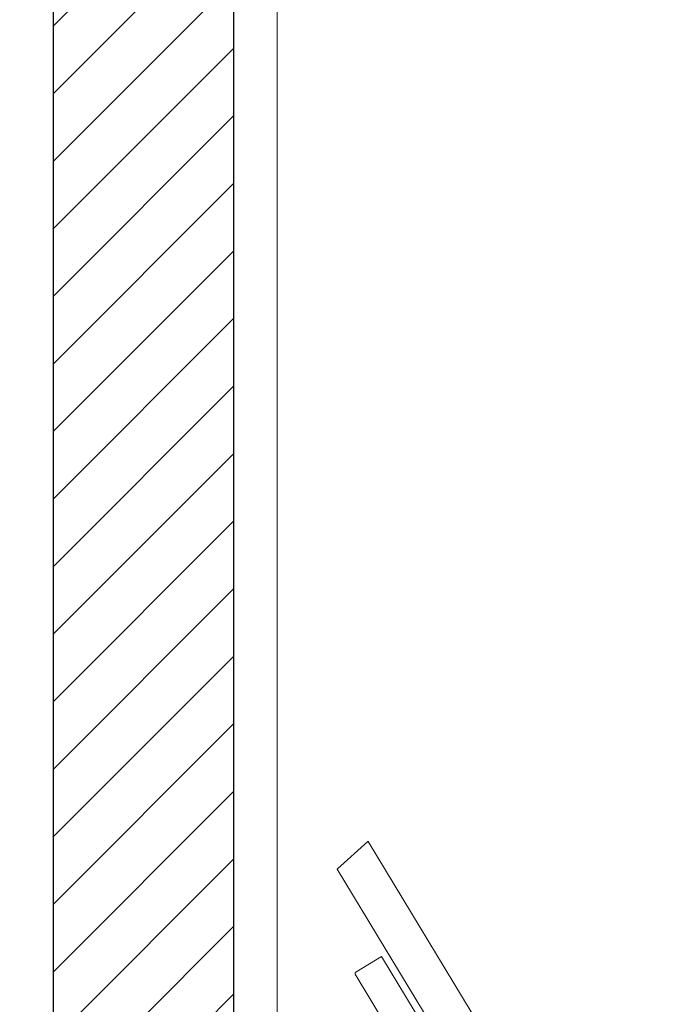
# Model space of a CAD drawing. Header units: millimetres. Extents: x 26866 to 1024070, y -428191 to 408885.
# Tile 140 of 248: x 193144 to 193566, y 389332 to 389986. Entities that reach past the tile are written whole.
import ezdxf

# ---------------------------------------------------------------- set-up
doc = ezdxf.new("R2010")
doc.units = ezdxf.units.MM
doc.header["$LTSCALE"] = 2
doc.layers.add('0_OPIS', color=7, linetype='Continuous', lineweight=13)
doc.layers.add('3DPLAN_A_TABELKA POMIESZCZEŃ', color=7, linetype='Continuous', lineweight=0)
doc.layers.add('3DPLAN_A_KRESKOWANIE 1', color=253, linetype='Continuous')
doc.layers.add('3DPLAN_A_OPIS', color=8, linetype='Continuous')
doc.layers.add('FURNITURE ZD 1 500', color=7, linetype='Continuous', lineweight=13, true_color=0x9fa8a5)
doc.styles.add('ARIAL', font='arial.ttf')

# ---------------------------------------------------------------- blocks, each defined once
blk = doc.blocks.new('kondygnacja -1')
at = {"layer": '3DPLAN_A_KRESKOWANIE 1'}
h = blk.add_hatch(dxfattribs=at)
h.set_pattern_fill('ANSI31', color=256, scale=7.5, style=0)
h.set_pattern_definition([(45, (23044.838, -26883.88), (-16.83798, 16.83798), [])])
h.paths.add_polyline_path([(31677.485, -24430.84), (30214.868, -24430.84), (30214.868, -24470.84), (30429.606, -24470.84), (30429.606, -24477.84), (30447.606, -24477.84), (30447.606, -24818.84), (30476.606, -24818.84), (30476.606, -24470.84), (31012.606, -24470.84), (31012.606, -24478.84), (31079.606, -24478.84), (31079.606, -24470.84), (31638.606, -24470.84), (31638.606, -25036.84), (31079.606, -25036.84), (31079.606, -25028.84), (31012.606, -25028.84), (31012.606, -25036.84), (30611.38, -25036.84), (30611.38, -25072.84), (31023.606, -25072.84), (31034.606, -25082.84), (31034.606, -25330.84), (31023.606, -25340.84), (30831.396, -25340.84, -0.038531), (30832.58, -25356.183), (30832.58, -25371.84), (31079.606, -25371.84), (31079.606, -25072.84), (31638.606, -25072.84), (31638.606, -25943.84), (30832.58, -25943.84), (30832.58, -26009.84), (31677.485, -26009.84)])
h.paths.add_polyline_path([(30682.606, -26009.84), (30832.58, -26009.84), (30832.58, -25943.84), (30760.606, -25943.84), (30760.606, -25454.668), (30735.606, -25464.584), (30735.606, -25943.84), (30682.606, -25943.84)])
h.paths.add_polyline_path([(30679.606, -25371.84), (30735.606, -25371.84), (30735.606, -25464.584), (30760.606, -25454.668), (30760.606, -25371.84), (30832.58, -25371.84), (30832.58, -25356.183, 0.038531), (30831.396, -25340.84), (30679.606, -25340.84)])
h.paths.add_polyline_path([(30355.83, -25371.84), (30425.606, -25371.84), (30425.606, -25379.84), (30463.606, -25379.84), (30463.606, -25424.739), (30471.606, -25424.739), (30471.606, -25395.84), (30533.606, -25395.84), (30533.606, -25371.84), (30576.606, -25371.84), (30576.606, -25341.84), (30472.606, -25341.84), (30472.606, -25326.84), (30427.606, -25326.84), (30427.606, -25341.84), (30355.83, -25341.84)])
h.paths.add_polyline_path([(30456.606, -25936.84), (30425.606, -25936.84), (30425.606, -25945.84), (30380.606, -25945.84), (30380.606, -26009.84), (30512.606, -26009.84), (30512.606, -25943.84), (30466.606, -25943.84), (30466.606, -25712.84), (30456.606, -25712.84)])
h.paths.add_polyline_path([(28888.606, -25941.84), (28888.606, -26009.84), (29013.606, -26009.84), (29013.606, -25941.84)])
h.paths.add_polyline_path([(28591.166, -26009.84), (28591.166, -25944.84), (28547.606, -25944.84), (28547.606, -26009.84)])
h.paths.add_polyline_path([(28624.606, -25870.534), (28654.797, -25870.534), (28654.797, -25924.534), (28624.606, -25924.534), (28624.606, -25944.84), (28591.166, -25944.84), (28591.166, -26009.84), (28713.606, -26009.84), (28713.606, -25941.84), (28672.606, -25941.84), (28672.606, -25932.84), (28657.606, -25932.84), (28657.606, -25716.84), (28624.606, -25716.84)])
h.paths.add_polyline_path([(28372.606, -25944.84), (28328.606, -25944.84), (28328.606, -25907.84), (28282.606, -25907.84), (28282.606, -25944.84), (28248.606, -25944.84), (28248.606, -26009.84), (28372.606, -26009.84)])
h.paths.add_polyline_path([(28092.606, -25563.84), (28054.606, -25563.84), (28054.606, -25383.84), (28067.602, -25383.84), (28067.606, -25375.84), (28340.606, -25375.84), (28340.606, -25341.84), (28070.606, -25341.84), (28070.606, -25332.84), (28030.606, -25332.84), (28030.606, -25395.598), (28048.707, -25395.598), (28048.707, -25449.598), (28030.606, -25449.598), (28030.606, -26009.84), (28073.606, -26009.84), (28073.606, -25944.84), (28054.606, -25944.84), (28054.606, -25668.84), (28092.606, -25668.84)])
h.paths.add_polyline_path([(27949.606, -25495.746), (27949.606, -25507.746), (27983.295, -25507.746), (27983.295, -25521.746), (27949.606, -25521.746), (27949.606, -25531.84), (27999.606, -25531.84), (27999.606, -25934.84), (27982.606, -25934.84), (27982.606, -25942.84), (27947.606, -25942.84), (27947.606, -26009.84), (28026.624, -26009.84), (28026.624, -25449.598), (27999.606, -25449.598), (27999.606, -25463.84), (27949.606, -25463.84), (27949.606, -25481.746), (27983.295, -25481.746), (27983.295, -25495.746)])
h.paths.add_polyline_path([(27982.606, -25361.84), (27952.606, -25361.84), (27952.606, -25332.84), (28026.624, -25332.84), (28026.624, -25395.598), (27999.606, -25395.598), (27999.606, -25377.84), (27982.606, -25377.84)])
h.paths.add_polyline_path([(26818.606, -25892.84), (26781.485, -25892.84), (26781.485, -26009.84), (26894.541, -26009.84), (26894.541, -25942.84), (26830.606, -25942.84), (26830.606, -25930.84), (26818.606, -25930.84)])
h.paths.add_polyline_path([(26894.541, -26009.84), (27115.936, -26009.84), (27115.936, -25942.84), (26894.541, -25942.84)])
h.paths.add_polyline_path([(27115.936, -25942.84), (27115.936, -26009.84), (27466.606, -26009.84), (27466.606, -25942.84), (27427.606, -25942.84), (27427.606, -25933.84), (27384.606, -25933.84), (27384.606, -25942.84)])
h.paths.add_polyline_path([(27641.606, -25942.84), (27641.606, -26009.84), (27802.606, -26009.84), (27802.606, -25942.84)])
h.paths.add_polyline_path([(30621.105, -25040.467), (30688.374, -25040.467), (30688.374, -25072.867), (30621.105, -25072.867)], flags=24)
at = {"layer": '3DPLAN_A_OPIS', "lineweight": 0, "transparency": 33554687}
h = blk.add_hatch(dxfattribs=at)
h.set_pattern_fill('ANSI31', color=1)
h.set_pattern_definition([(45, (5728.076, 0), (-2.24506403, 2.24506403), [])])
h.paths.add_polyline_path([(28313.606, -25375.84), (28313.606, -25431.84), (28328.606, -25431.84), (28328.606, -25375.84), (28313.606, -25375.84)], is_closed=False)
h.paths.add_polyline_path([(28109.758, -25578.84), (28316.606, -25578.84), (28316.606, -25632.175), (28328.606, -25632.175), (28328.606, -25532.84), (28313.606, -25532.84), (28313.606, -25563.84), (28092.606, -25563.84), (28092.606, -25578.84), (28109.758, -25578.84)], is_closed=False)
h.paths.add_polyline_path([(28328.606, -25907.84), (28328.606, -25753.175), (28420.63, -25753.175), (28420.63, -25741.175), (28328.606, -25741.175), (28328.606, -25735.175), (28316.606, -25735.175), (28316.606, -25907.84)])
h.paths.add_polyline_path([(28463.606, -25599.797), (28463.606, -25611.797), (28624.606, -25611.797), (28624.606, -25599.797)])
h.paths.add_polyline_path([(28463.606, -25509.797), (28475.606, -25509.797), (28475.606, -25375.84), (28463.606, -25375.84)])
h.paths.add_polyline_path([(28837.606, -25371.84), (28837.606, -25606.84), (28847.606, -25606.84), (28847.606, -25371.84)])
h.paths.add_polyline_path([(29027.606, -25606.84), (29037.606, -25606.84), (29037.606, -25371.84), (29027.606, -25371.84)])
h.paths.add_polyline_path([(28983.606, -25728.84), (28995.606, -25728.84), (28995.606, -25716.84), (28971.606, -25716.84), (28971.606, -25941.84), (28983.606, -25941.84)])
h.paths.add_polyline_path([(29227.606, -25716.84), (29090.606, -25716.84), (29090.606, -25728.84), (29227.606, -25728.84)])
h.paths.add_polyline_path([(29227.606, -25601.84), (29132.606, -25601.84), (29132.606, -25606.84), (29227.606, -25606.84), (29227.606, -25601.84)], is_closed=False)
at = {"layer": '3DPLAN_A_OPIS', "color": 1, "lineweight": 30}
for p, q in [((28316.606, -25735.175), (28316.606, -25907.84)), ((28328.606, -25753.175), (28328.606, -25907.84))]:
    blk.add_line(p, q, dxfattribs=at)
at = {"layer": 'FURNITURE ZD 1 500'}
for p, q in [((28331.489, -25925.187), (28331.489, -25755.187)), ((28335.512, -25857.829), (28337.533, -25856.03))]:
    blk.add_line(p, q, dxfattribs=at)
at = {"layer": 'FURNITURE ZD 1 500', "lineweight": 0}
for p, q in [((28355.931, -25886.386), (28337.543, -25856.022)), ((28353.361, -25887.355), (28335.494, -25857.851)), ((28347.718, -25883.057), (28336.688, -25864.842))]:
    blk.add_line(p, q, dxfattribs=at)
blk.add_lwpolyline([(28336.688, -25864.842, -0.414214), (28336.722, -25864.705), (28338.432, -25863.669), (28349.566, -25882.055), (28347.856, -25883.091, -0.09902)], format="xyb", dxfattribs=at)
at = {"layer": 'FURNITURE ZD 1 500'}
for centre, start, end in [((28337.599, -25856.104), 117.28015, 131.68987), ((28335.579, -25857.904), 131.68987, 162.39378)]:
    blk.add_arc(centre, 0.1, start, end, dxfattribs=at)
at = {"layer": '3DPLAN_A_OPIS', "color": 1, "lineweight": 30, "style": 'ARIAL'}
for tag, p in [('PRZESUNIĘCIE_WEJŚCIA', (27655.165, -24535.333)), ('WYŁĄCZONE', (27007.179, -24723.982)), ('Z_OPRACOWANIA', (26996.84, -24746.417)), ('WYŁĄCZONE', (30803.053, -24760.867)), ('Z_OPRACOWANIA', (30792.713, -24783.301)), ('WYŁĄCZONE', (28894.898, -24826.593)), ('Z_OPRACOWANIA', (28884.559, -24849.027)), ('POWIĘKSZENIE_WEJŚCIA', (28313.679, -25144.412)), ('POWIĘKSZENIE_WEJŚCIA', (29600.622, -25191.363)), ('POWIĘKSZENIE_WEJŚCIA', (28011.449, -25235.417)), ('WYŁĄCZONE', (29754.423, -25678.169)), ('Z_OPRACOWANIA', (29744.084, -25700.603)), ('WYJŚCIE_EWAKUACYJNE', (27763.791, -26106.068))]:
    blk.add_attdef(tag, p, '', height=12, dxfattribs=at)
at = {"layer": '3DPLAN_A_OPIS', "color": 0, "lineweight": 30, "style": 'ARIAL'}
for tag, p in [('UGUL_1', (29350.296, -24586.012)), ('UGUL_2', (29622.921, -24586.012)), ('UGUL_3', (29833.15, -24586.012))]:
    blk.add_attdef(tag, p, '', height=12, dxfattribs=at)
at = {"layer": '3DPLAN_A_TABELKA POMIESZCZEŃ', "ltscale": 0.5, "style": 'ARIAL'}
for tag, p in [('KURTYNA', (27861.913, -26064.849)), ('POWIETRZNA', (27861.913, -26084.562))]:
    blk.add_attdef(tag, p, '', height=12, dxfattribs=at)

msp = doc.modelspace()

# ---------------------------------------------------------------- block references
at = {"layer": '0_OPIS', "xscale": 10, "yscale": 10, "zscale": 10}
msp.add_blockref('kondygnacja -1', (-90000, 648000), dxfattribs=at)

doc.saveas('drawing.dxf')
